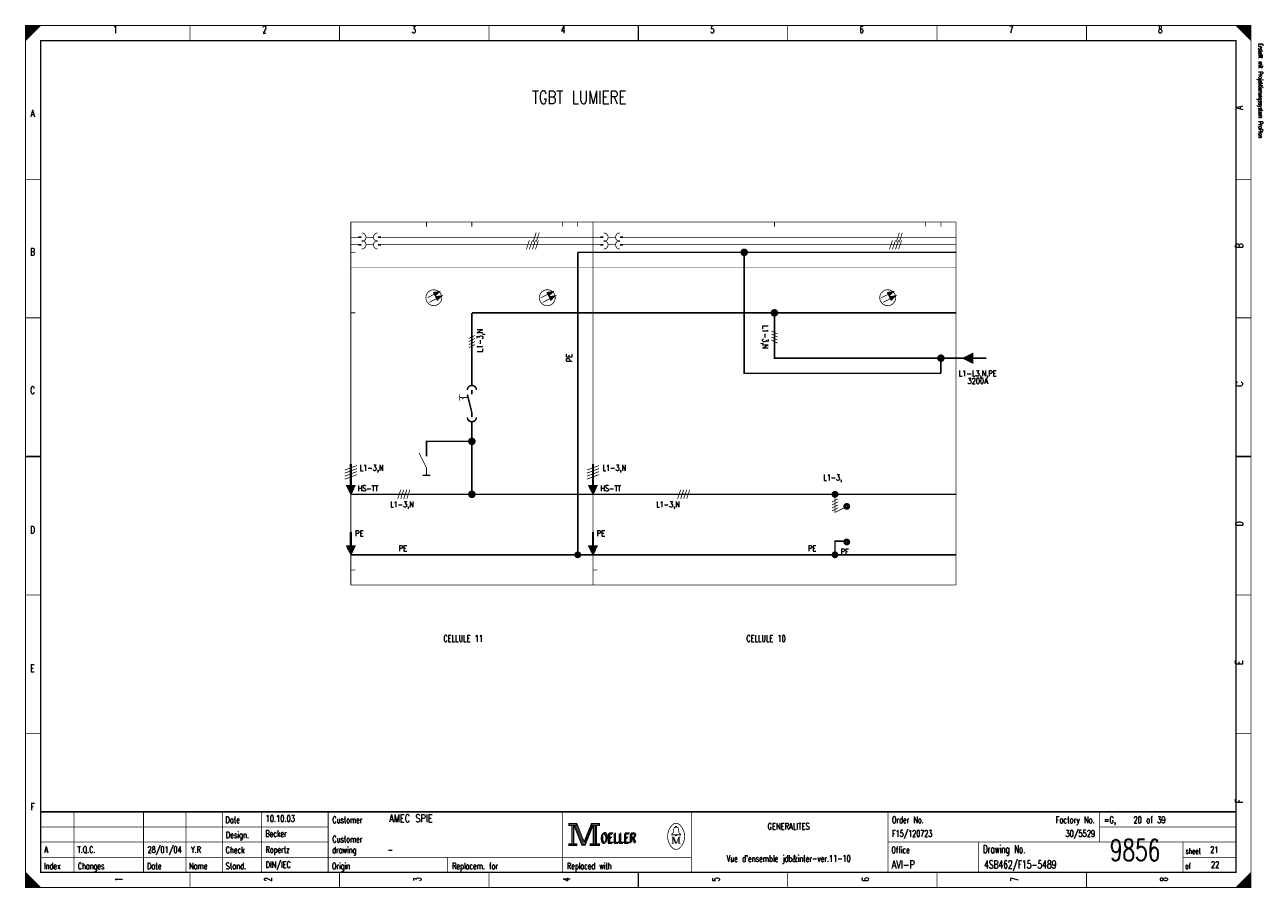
# Model space of a CAD drawing. Extents: x 0 to 409, y 0 to 285.
import ezdxf
from ezdxf.enums import TextEntityAlignment as Align

# ---------------------------------------------------------------- set-up
doc = ezdxf.new("R2010")
doc.units = 0
doc.header["$MEASUREMENT"] = 0
doc.linetypes.add('GESTRICHELT', pattern=[3.75, 3, -0.75])
doc.linetypes.add('STRICH-PUNKT', pattern=[4.7, 3, -0.75, 0.2, -0.75])
doc.layers.get('0').update_dxf_attribs({"color": 9, "linetype": 'CONTINUOUS'})
doc.styles.get("Standard").update_dxf_attribs({"font": 'TXT', "bigfont": 'TXT'})

msp = doc.modelspace()

# ---------------------------------------------------------------- linework, layer by layer
at = {"color": 0, "flags": 128}
for points, const_width in [([(0, 142.5), (0, 285), (405, 285), (405, 0), (0, 0), (0, 142.5)], 0.25), ([(0, 285), (5, 285), (0, 280), (0, 285)], 0.25), ([(0.25, 285), (0.25, 280.25), (0.5, 280.5), (0.5, 285), (0.75, 285), (0.75, 280.75), (1, 281), (1, 285), (1.25, 285), (1.25, 281.25), (1.5, 281.5), (1.5, 285), (1.75, 285), (1.75, 281.75), (2, 282)], 0.25), ([(2, 282), (2, 285), (2.25, 285), (2.25, 282.25), (2.5, 282.5), (2.5, 285), (2.75, 285), (2.75, 282.75), (3, 283), (3, 285), (3.25, 285), (3.25, 283.25), (3.5, 283.5), (3.5, 285), (3.75, 285)], 0.25), ([(3.75, 285), (3.75, 283.75), (4, 284), (4, 285), (4.25, 285), (4.25, 284.25), (4.5, 284.5), (4.5, 285), (4.75, 285), (4.75, 284.75)], 0.25), ([(400, 285), (405, 280), (404.75, 280.25), (404.75, 285), (404.5, 285), (404.5, 280.5), (404.25, 280.75), (404.25, 285), (404, 285), (404, 281), (403.75, 281.25), (403.75, 285), (403.5, 285), (403.5, 281.5), (403.25, 281.75)], 0.25), ([(401.5, 283.5), (401.5, 285), (401.25, 285), (401.25, 283.75), (401, 284), (401, 285), (400.75, 285), (400.75, 284.25), (400.5, 284.5), (400.5, 285), (400.25, 285), (400.25, 284.75)], 0.25), ([(403.25, 281.75), (403.25, 285), (403, 285), (403, 282), (402.75, 282.25), (402.75, 285), (402.5, 285), (402.5, 282.5), (402.25, 282.75), (402.25, 285), (402, 285), (402, 283), (401.75, 283.25), (401.75, 285), (401.5, 285)], 0.25), ([(135.088, 196.725), (134.938, 196.65), (135.013, 196.488)], 0.5), ([(136.588, 196.875), (135.013, 196.488), (135.413, 195.7), (136.588, 196.875)], 0.5), ([(172.588, 196.725), (172.438, 196.65), (172.513, 196.488)], 0.5), ([(174.088, 196.875), (172.513, 196.488), (172.913, 195.7), (174.088, 196.875)], 0.5), ([(285.088, 196.725), (284.938, 196.65), (285.013, 196.488)], 0.5), ([(286.588, 196.875), (285.013, 196.488), (285.413, 195.7), (286.588, 196.875)], 0.5), ([(135.788, 195.325), (135.638, 195.25), (135.713, 195.088)], 0.5), ([(137.288, 195.488), (135.713, 195.088), (136.113, 194.3), (137.288, 195.488)], 0.5), ([(173.288, 195.325), (173.138, 195.25), (173.213, 195.088)], 0.5), ([(174.788, 195.488), (173.213, 195.088), (173.613, 194.3), (174.788, 195.488)], 0.5), ([(285.788, 195.325), (285.638, 195.25), (285.713, 195.088)], 0.5), ([(287.288, 195.488), (285.713, 195.088), (286.113, 194.3), (287.288, 195.488)], 0.5), ([(247.5, 190), (247.5, 175), (302.5, 175)], 0.5), ([(313, 176.5), (313, 173.5), (310, 175), (313, 176.5)], 0.5), ([(312.8, 176.3), (312.8, 173.7), (312.6, 173.7), (312.6, 176.1), (312.4, 176.1), (312.4, 173.9), (312.2, 173.9), (312.2, 175.9), (312, 175.9), (312, 174.1), (311.8, 174.1), (311.8, 175.7), (311.6, 175.7), (311.6, 174.3), (311.4, 174.3)], 0.5), ([(311.4, 175.5), (311.2, 175.5), (311.2, 174.5), (311, 174.5), (311, 175.3), (310.8, 175.3), (310.8, 174.7), (310.6, 174.7), (310.6, 175.1), (310.4, 175.1), (310.4, 174.9)], 0.5), ([(146.25, 162), (144.75, 162), (144.5, 161.5), (144.25, 162), (143.5, 162)], 0.25), ([(147.5, 147.5), (132.5, 147.5), (132.5, 145)], 0.5), ([(130, 143.75), (132.5, 138.75), (132.5, 136.25)], 0.25), ([(132.5, 136.25), (133.75, 136.25), (131.25, 136.25)], 0.5), ([(107.5, 130), (106, 133), (109, 133), (107.5, 130)], 0.25), ([(106.3, 132.7), (108.7, 132.7), (108.5, 132.4), (106.4, 132.4), (106.6, 132), (108.4, 132), (108.2, 131.6), (106.8, 131.6), (107, 131.3), (108.1, 131.3), (107.9, 131), (107.1, 131), (107.3, 130.7), (107.8, 130.7), (107.6, 130.4)], 0.5), ([(187.5, 130), (186, 133), (189, 133), (187.5, 130)], 0.25), ([(186.3, 132.7), (188.7, 132.7), (188.5, 132.4), (186.4, 132.4), (186.6, 132), (188.4, 132), (188.2, 131.6), (186.8, 131.6), (187, 131.3), (188.1, 131.3), (187.9, 131), (187.1, 131), (187.3, 130.7), (187.8, 130.7), (187.6, 130.4)], 0.5), ([(267.5, 129), (267.5, 124), (270.5, 125.5)], 0.25), ([(107.5, 110), (106, 113), (109, 113), (107.5, 110)], 0.25), ([(106.3, 112.7), (108.7, 112.7), (108.5, 112.4), (106.4, 112.4), (106.6, 112), (108.4, 112), (108.2, 111.6), (106.8, 111.6), (107, 111.3), (108.1, 111.3), (107.9, 111), (107.1, 111), (107.3, 110.7), (107.8, 110.7), (107.6, 110.4)], 0.5), ([(187.5, 110), (186, 113), (189, 113), (187.5, 110)], 0.25), ([(186.3, 112.7), (188.7, 112.7), (188.5, 112.4), (186.4, 112.4), (186.6, 112), (188.4, 112), (188.2, 111.6), (186.8, 111.6), (187, 111.3), (188.1, 111.3), (187.9, 111), (187.1, 111), (187.3, 110.7), (187.8, 110.7), (187.6, 110.4)], 0.5), ([(179.5, 21.2), (179.5, 20.5), (180.5, 20.5), (180.5, 14.5), (179.5, 14.5), (179.5, 13.8), (182.2, 13.8), (182.2, 14.5), (181.2, 14.5), (181.2, 20.5), (182.2, 20.5), (182.2, 21.2), (179.5, 21.2)], 0.25), ([(180.7, 20.7), (180.7, 14.3), (181, 14.3), (181, 20.7)], 0.25), ([(181.2, 20.5), (183.9, 13.8), (184.9, 13.8), (187.6, 20.5)], 0.25), ([(181.8, 20.5), (184.2, 14.6), (184.6, 14.6)], 0.25), ([(182.2, 21.2), (184.6, 15.2), (187, 21.2)], 0.25), ([(182.2, 20.5), (184.4, 14.9), (184.7, 14.9)], 0.25), ([(184.6, 14.2), (184.9, 14.2), (187.4, 20.5)], 0.25), ([(184.6, 14.6), (184.8, 14.6), (187.2, 20.5)], 0.25), ([(187.6, 20.5), (187.6, 14.5), (186.6, 14.5), (186.6, 13.8), (187.1, 13.8)], 0.25), ([(187, 21.2), (187, 20.5), (188, 20.5), (188, 14.5), (187, 14.5), (187, 13.8), (189.7, 13.8), (189.7, 14.5), (188.7, 14.5), (188.7, 20.5), (189.7, 20.5), (189.7, 21.2), (187, 21.2)], 0.25), ([(187.8, 20.7), (187.8, 14.3), (188.3, 14.3), (188.3, 20.7), (188.5, 20.7), (188.5, 14.3)], 0.25), ([(214.8, 17.4), (213.5, 17.4), (213.5, 17.6), (214, 18), (214.3, 19.6)], 0.25), ([(213.9, 16.7), (213.9, 14.6), (213.5, 14.6)], 0.25), ([(213.9, 16.7), (214.8, 14.6), (215.1, 14.6)], 0.25), ([(214.8, 19.9), (214.8, 20.2), (215.2, 20.2), (215.2, 19.9)], 0.25), ([(215.2, 17.4), (216.5, 17.4), (216.5, 17.6), (216, 18), (215.7, 19.6)], 0.25), ([(0, 5), (0, 0), (5, 0), (0, 5), (0.25, 4.75), (0.25, 0), (0.5, 0), (0.5, 4.5), (0.75, 4.25), (0.75, 0), (1, 0), (1, 4), (1.25, 3.75), (1.25, 0), (1.5, 0)], 0.25), ([(404.75, 4.75), (404.75, 0), (404.5, 0), (404.5, 4.5), (404.25, 4.25), (404.25, 0), (404, 0), (404, 4), (403.75, 3.75), (403.75, 0), (403.5, 0), (403.5, 3.5), (403.25, 3.25), (403.25, 0), (403, 0)], 0.25), ([(1.5, 0), (1.5, 3.5), (1.75, 3.25), (1.75, 0), (2, 0), (2, 3), (2.25, 2.75), (2.25, 0), (2.5, 0), (2.5, 2.5), (2.75, 2.25), (2.75, 0), (3, 0), (3, 2), (3.25, 1.75)], 0.25), ([(3.25, 1.75), (3.25, 0), (3.5, 0), (3.5, 1.5), (3.75, 1.25), (3.75, 0), (4, 0), (4, 1), (4.25, 0.75), (4.25, 0), (4.5, 0), (4.5, 0.5), (4.75, 0.25)], 0.25), ([(401.25, 1.25), (401.25, 0), (401, 0), (401, 1), (400.75, 0.75), (400.75, 0), (400.5, 0), (400.5, 0.5), (400.25, 0.25), (400.25, 0)], 0.25), ([(403, 0), (403, 3), (402.75, 2.75), (402.75, 0), (402.5, 0), (402.5, 2.5), (402.25, 2.25), (402.25, 0), (402, 0), (402, 2), (401.75, 1.75), (401.75, 0), (401.5, 0), (401.5, 1.5), (401.25, 1.25)], 0.25)]:
    msp.add_lwpolyline(points, dxfattribs=dict(at, const_width=const_width))
for points, const_width in [([(0, 285), (405, 285), (405, 0), (0, 0)], 0.25), ([(5, 280), (400, 280), (400, 5), (5, 5)], 0.5), ([(5, 280), (400, 280), (400, 5), (5, 5)], 0.25), ([(179.7, 21), (182, 21), (182, 20.7), (179.7, 20.7)], 0.25), ([(187.2, 21), (189.5, 21), (189.5, 20.7), (187.2, 20.7)], 0.25), ([(214.8, 17.4), (215.2, 17.4), (215.2, 17.1), (214.8, 17.1)], 0.25), ([(179.7, 14.3), (182, 14.3), (182, 14), (179.7, 14)], 0.25), ([(186.8, 14.3), (189.5, 14.3), (189.5, 14), (186.8, 14)], 0.25)]:
    msp.add_lwpolyline(points, close=True, dxfattribs=dict(at, const_width=const_width))
at = {"color": 0}
for points, const_width in [([(54.375, 285), (54.375, 280)], 0.25), ([(103.75, 285), (103.75, 280)], 0.25), ([(153.125, 285), (153.125, 280)], 0.25), ([(202.5, 280), (202.5, 285)], 0.5), ([(202.5, 285), (202.5, 280)], 0.25), ([(251.875, 285), (251.875, 280)], 0.25), ([(301.25, 285), (301.25, 280)], 0.25), ([(350.625, 285), (350.625, 280)], 0.25), ([(0, 234.167), (5, 234.167)], 0.25), ([(405, 234.167), (400, 234.167)], 0.25), ([(107.5, 220), (147.5, 220)], 0.25), ([(107.5, 220), (107.5, 100)], 0.25), ([(132.5, 220), (132.5, 218.5)], 0.25), ([(147.5, 220), (187.5, 220)], 0.25), ([(147.5, 220), (147.5, 218.5)], 0.25), ([(177.5, 220), (177.5, 218.5)], 0.25), ([(182.5, 220), (182.5, 218.5)], 0.25), ([(187.5, 220), (187.5, 100)], 0.25), ([(187.5, 220), (227.5, 220)], 0.25), ([(187.5, 220), (187.5, 100)], 0.25), ([(227.5, 220), (247.5, 220)], 0.25), ([(247.5, 220), (247.5, 218.5)], 0.25), ([(247.5, 220), (267.5, 220)], 0.25), ([(267.5, 220), (287.5, 220)], 0.25), ([(287.5, 220), (307.5, 220)], 0.25), ([(297.5, 220), (297.5, 218.5)], 0.25), ([(302.5, 220), (302.5, 218.5)], 0.25), ([(307.5, 220), (307.5, 100)], 0.25), ([(110, 215), (107.5, 215)], 0.25), ([(107.5, 215), (109, 215)], 0.25), ([(110, 215), (111, 215)], 0.5), ([(115, 215), (112.5, 215)], 0.25), ([(117.5, 215), (116.5, 215)], 0.5), ([(117.5, 215), (147.5, 215)], 0.25), ([(147.5, 215), (167.5, 215)], 0.25), ([(166.5, 214), (165.5, 211)], 0.25), ([(167.5, 214), (166.5, 211)], 0.25), ([(167.5, 215), (187.5, 215)], 0.25), ([(168.5, 214), (167.5, 211)], 0.25), ([(168.75, 216.5), (167.75, 213.5)], 0.25), ([(169.5, 214), (168.5, 211)], 0.25), ([(169.75, 216.5), (168.75, 213.5)], 0.25), ([(187.5, 215), (189, 215)], 0.25), ([(190, 215), (187.5, 215)], 0.25), ([(190, 215), (191, 215)], 0.5), ([(195, 215), (192.5, 215)], 0.25), ([(197.5, 215), (196.5, 215)], 0.5), ([(197.5, 215), (227.5, 215)], 0.25), ([(227.5, 215), (247.5, 215)], 0.25), ([(247.5, 215), (267.5, 215)], 0.25), ([(267.5, 215), (287.5, 215)], 0.25), ([(286.5, 214), (285.5, 211)], 0.25), ([(287.5, 214), (286.5, 211)], 0.25), ([(287.5, 215), (307.5, 215)], 0.25), ([(288.5, 214), (287.5, 211)], 0.25), ([(288.75, 216.5), (287.75, 213.5)], 0.25), ([(289.5, 214), (288.5, 211)], 0.25), ([(289.75, 216.5), (288.75, 213.5)], 0.25), ([(110, 212.5), (107.5, 212.5)], 0.25), ([(107.5, 210), (109, 210)], 0.25), ([(110, 212.5), (111, 212.5)], 0.5), ([(115, 212.5), (112.5, 212.5)], 0.25), ([(117.5, 212.5), (116.5, 212.5)], 0.5), ([(117.5, 212.5), (147.5, 212.5)], 0.25), ([(147.5, 212.5), (167.5, 212.5)], 0.25), ([(167.5, 212.5), (187.5, 212.5)], 0.25), ([(190, 212.5), (187.5, 212.5)], 0.25), ([(187.5, 210), (189, 210)], 0.25), ([(190, 212.5), (191, 212.5)], 0.5), ([(195, 212.5), (192.5, 212.5)], 0.25), ([(197.5, 212.5), (196.5, 212.5)], 0.5), ([(197.5, 212.5), (227.5, 212.5)], 0.25), ([(227.5, 212.5), (247.5, 212.5)], 0.25), ([(247.5, 212.5), (267.5, 212.5)], 0.25), ([(267.5, 212.5), (287.5, 212.5)], 0.25), ([(287.5, 212.5), (307.5, 212.5)], 0.25), ([(132.825, 195), (136.6, 196.888)], 0.25), ([(135.013, 196.675), (136.588, 196.875)], 0.5), ([(135.175, 196.325), (136.588, 196.875)], 0.5), ([(136.588, 196.875), (135.325, 195.863)], 0.5), ([(136.588, 196.875), (135.413, 196.088)], 0.5), ([(170.325, 195), (174.1, 196.888)], 0.25), ([(172.513, 196.675), (174.088, 196.875)], 0.5), ([(172.675, 196.325), (174.088, 196.875)], 0.5), ([(174.088, 196.875), (172.825, 195.863)], 0.5), ([(174.088, 196.875), (172.913, 196.088)], 0.5), ([(282.825, 195), (286.6, 196.888)], 0.25), ([(285.013, 196.675), (286.588, 196.875)], 0.5), ([(285.175, 196.325), (286.588, 196.875)], 0.5), ([(286.588, 196.875), (285.325, 195.863)], 0.5), ([(286.588, 196.875), (285.413, 196.088)], 0.5), ([(133.45, 193.463), (137.3, 195.488)], 0.25), ([(135.713, 195.275), (137.288, 195.488)], 0.5), ([(135.875, 194.925), (137.288, 195.488)], 0.5), ([(137.288, 195.488), (136.025, 194.463)], 0.5), ([(137.288, 195.488), (136.113, 194.688)], 0.5), ([(170.95, 193.463), (174.8, 195.488)], 0.25), ([(173.213, 195.275), (174.788, 195.488)], 0.5), ([(173.375, 194.925), (174.788, 195.488)], 0.5), ([(174.788, 195.488), (173.525, 194.463)], 0.5), ([(174.788, 195.488), (173.613, 194.688)], 0.5), ([(283.45, 193.463), (287.3, 195.488)], 0.25), ([(285.713, 195.275), (287.288, 195.488)], 0.5), ([(285.875, 194.925), (287.288, 195.488)], 0.5), ([(287.288, 195.488), (286.025, 194.463)], 0.5), ([(287.288, 195.488), (286.113, 194.688)], 0.5), ([(0, 188.334), (5, 188.334)], 0.25), ([(107.5, 190), (109, 190)], 0.25), ([(147.5, 190), (187.5, 190)], 0.5), ([(147.5, 167.5), (147.5, 190)], 0.5), ([(307.5, 190), (187.5, 190)], 0.5), ([(187.5, 190), (189, 190)], 0.25), ([(405, 188.334), (400, 188.334)], 0.25), ([(148.5, 182.5), (146.5, 181.5)], 0.25), ([(148.5, 181.5), (146.5, 180.5)], 0.25), ([(148.5, 180.5), (146.5, 179.5)], 0.25), ([(246.5, 184), (248.5, 183)], 0.25), ([(246.5, 183), (248.5, 182)], 0.25), ([(246.5, 182), (248.5, 181)], 0.25), ([(246.5, 181), (248.5, 180)], 0.25), ([(148.5, 179.5), (146.5, 178.5)], 0.25), ([(302.5, 175), (317.5, 175)], 0.5), ([(302.5, 170), (302.5, 175)], 0.5), ([(311.4, 175.5), (311.4, 174.3)], 0.5), ([(147.5, 167.5), (147.5, 166)], 0.5), ([(147.5, 167.5), (147.5, 166)], 0.5), ([(147.5, 164.5), (147.5, 163)], 0.5), ([(143.5, 163), (143.5, 161)], 0.25), ([(146, 163), (147.5, 157)], 0.5), ([(147.5, 155.5), (147.5, 157)], 0.5), ([(147.5, 152.5), (147.5, 154)], 0.5), ([(147.5, 152.5), (147.5, 154)], 0.5), ([(147.5, 152.5), (147.5, 130)], 0.5), ([(132.5, 145), (132.5, 142.5)], 0.5), ([(132.5, 145), (132.5, 142.5)], 0.25), ([(5, 142.5), (0, 142.5)], 0.5), ([(0, 142.5), (5, 142.5)], 0.25), ([(105.5, 138), (109.5, 139.5)], 0.25), ([(107.4, 140), (107.4, 132.9)], 0.5), ([(107.6, 132.9), (107.6, 140)], 0.5), ([(107.5, 140), (107.5, 130)], 0.25), ([(185.5, 138), (189.5, 139.5)], 0.25), ([(187.4, 140), (187.4, 132.9)], 0.5), ([(187.6, 132.9), (187.6, 140)], 0.5), ([(187.5, 140), (187.5, 130)], 0.25), ([(400, 142.5), (405, 142.5)], 0.5), ([(405, 142.5), (400, 142.5)], 0.25), ([(105.5, 137), (109.5, 138.5)], 0.25), ([(105.5, 136), (109.5, 137.5)], 0.25), ([(105.5, 135), (109.5, 136.5)], 0.25), ([(185.5, 137), (189.5, 138.5)], 0.25), ([(185.5, 136), (189.5, 137.5)], 0.25), ([(185.5, 135), (189.5, 136.5)], 0.25), ([(124, 131.5), (123, 128.5)], 0.25), ([(124, 131.5), (123, 128.5)], 0.25), ([(125, 131.5), (124, 128.5)], 0.25), ([(125, 131.5), (124, 128.5)], 0.25), ([(126, 131.5), (125, 128.5)], 0.25), ([(126, 131.5), (125, 128.5)], 0.25), ([(127, 131.5), (126, 128.5)], 0.25), ([(127, 131.5), (126, 128.5)], 0.25), ([(216.5, 131.5), (215.5, 128.5)], 0.25), ([(217.5, 131.5), (216.5, 128.5)], 0.25), ([(218.5, 131.5), (217.5, 128.5)], 0.25), ([(219.5, 131.5), (218.5, 128.5)], 0.25), ([(107.5, 130), (147.5, 130)], 0.5), ([(107.5, 130), (147.5, 130)], 0.5), ([(107.5, 130), (109, 130)], 0.25), ([(147.5, 130), (167.5, 130)], 0.5), ([(147.5, 130), (167.5, 130)], 0.5), ([(167.5, 130), (187.5, 130)], 0.5), ([(167.5, 130), (187.5, 130)], 0.5), ([(187.5, 130), (227.5, 130)], 0.5), ([(187.5, 130), (189, 130)], 0.25), ([(227.5, 130), (247.5, 130)], 0.5), ([(247.5, 130), (267.5, 130)], 0.5), ([(268.5, 128.5), (266.5, 127.5)], 0.25), ([(268.5, 127.5), (266.5, 126.5)], 0.25), ([(267.5, 130), (287.5, 130)], 0.5), ([(287.5, 130), (307.5, 130)], 0.5), ([(268.5, 126.5), (266.5, 125.5)], 0.25), ([(268.5, 125.5), (266.5, 124.5)], 0.25), ([(107.4, 117.5), (107.4, 113)], 0.5), ([(107.5, 117.5), (107.5, 113)], 0.5), ([(107.6, 117.5), (107.6, 113)], 0.5), ([(187.4, 117.5), (187.4, 113)], 0.5), ([(187.5, 117.5), (187.5, 113)], 0.5), ([(187.6, 117.5), (187.6, 113)], 0.5), ([(107.5, 110), (109, 110)], 0.25), ([(187.5, 110), (189, 110)], 0.25), ([(107.5, 105), (109, 105)], 0.25), ([(187.5, 105), (189, 105)], 0.25), ([(107.5, 100), (147.5, 100)], 0.25), ([(147.5, 100), (167.5, 100)], 0.25), ([(167.5, 100), (187.5, 100)], 0.25), ([(187.5, 100), (227.5, 100)], 0.25), ([(227.5, 100), (247.5, 100)], 0.25), ([(247.5, 100), (267.5, 100)], 0.25), ([(267.5, 100), (287.5, 100)], 0.25), ([(287.5, 100), (307.5, 100)], 0.25), ([(0, 96.667), (5, 96.667)], 0.25), ([(405, 96.667), (400, 96.667)], 0.25), ([(0, 50.834), (5, 50.834)], 0.25), ([(405, 50.834), (400, 50.834)], 0.25), ([(400, 25), (5, 25)], 0.5), ([(16, 5), (16, 25)], 0.25), ([(39, 5), (39, 25)], 0.25), ([(53, 5), (53, 25)], 0.25), ([(65, 25), (65, 5)], 0.25), ([(78, 25), (78, 5)], 0.25), ([(100, 25), (100, 5)], 0.25), ([(177.5, 25), (177.5, 5)], 0.25), ([(220, 25), (220, 5)], 0.25), ([(285, 25), (285, 5)], 0.25), ([(355, 25), (355, 15)], 0.25), ([(181.5, 20.5), (184, 14.2)], 0.25), ([(184.7, 14.9), (187, 20.6)], 0.25), ([(5, 20), (100, 20)], 0.25), ([(213.5, 16.7), (214.2, 16.7)], 0.25), ([(214.2, 16.7), (215.1, 14.6)], 0.25), ([(214.6, 19.9), (215.5, 19.9)], 0.25), ([(215.1, 14.6), (215.9, 16.7)], 0.25), ([(215.9, 14.6), (215.9, 16.7)], 0.25), ([(215.9, 16.7), (216.5, 16.7)], 0.25), ([(216.1, 16.7), (216.1, 14.6)], 0.25), ([(355, 20), (400, 20)], 0.25), ([(5, 15), (100, 15)], 0.25), ([(184, 14.2), (184.6, 14.2)], 0.25), ([(213.9, 14.6), (214.3, 14.6)], 0.25), ([(216.5, 14.6), (215.7, 14.6)], 0.25), ([(285, 15), (400, 15)], 0.25), ([(315, 15), (315, 5)], 0.25), ([(382.5, 15), (382.5, 5)], 0.25), ([(5, 10), (220, 10)], 0.25), ([(139.5, 10), (139.5, 5)], 0.25), ([(382.5, 10), (400, 10)], 0.25), ([(54.375, 0), (54.375, 5)], 0.25), ([(103.75, 0), (103.75, 5)], 0.25), ([(153.125, 0), (153.125, 5)], 0.25), ([(202.5, 5), (202.5, 0)], 0.5), ([(202.5, 0), (202.5, 5)], 0.25), ([(251.875, 0), (251.875, 5)], 0.25), ([(301.25, 0), (301.25, 5)], 0.25), ([(350.625, 0), (350.625, 5)], 0.25), ([(405, 5), (400, 0)], 0.25), ([(4.75, 0), (4.75, 0.25)], 0.25)]:
    msp.add_lwpolyline(points, dxfattribs=dict(at, const_width=const_width))
at = {"color": 0, "flags": 128}
for points, const_width in [([(111.1, 213.6, 1), (111.1, 216.4, 1)], 0.25), ([(111.1, 211.1, 1), (111.1, 213.9, 1)], 0.25), ([(116.4, 216.4, 1), (116.4, 213.6, 1)], 0.25), ([(116.4, 213.9, 1), (116.4, 211.1, 1)], 0.25), ([(191.1, 213.6, 1), (191.1, 216.4, 1)], 0.25), ([(191.1, 211.1, 1), (191.1, 213.9, 1)], 0.25), ([(196.4, 216.4, 1), (196.4, 213.6, 1)], 0.25), ([(196.4, 213.9, 1), (196.4, 211.1, 1)], 0.25), ([(149, 164.5, 1), (146, 164.5, 1)], 0.5), ([(149, 164.5, 1), (146, 164.5, 1)], 0.5), ([(146, 155.5, 1), (149, 155.5, 1)], 0.5), ([(146, 155.5, 1), (149, 155.5, 1)], 0.5), ([(213.499601, 20.388348, 0.373815), (213.488, 13.425, 0.373815)], 0.25), ([(216.493359, 20.403602, 0.530775), (213.513, 20.413, 0.530775)], 0.25), ([(216.498075, 13.401685, 0.378582), (216.463, 20.438, 0.378582)], 0.25), ([(214.6, 19.9, 0.414214), (214.3, 19.6, 0.414214)], 0.25), ([(215.7, 19.6, 0.414214), (215.4, 19.9, 0.414214)], 0.25), ([(213.502705, 13.401803, 0.532213), (216.488, 13.388, 0.532213)], 0.25)]:
    msp.add_lwpolyline(points, format="xyb", dxfattribs=dict(at, const_width=const_width))
at = {"color": 0, "linetype": 'STRICH-PUNKT', "const_width": 0.5}
for points in [[(182.5, 210), (187.5, 210)], [(182.5, 210), (182.5, 110)], [(187.5, 210), (307.5, 210)], [(107.5, 110), (147.5, 110)], [(107.5, 110), (147.5, 110)], [(147.5, 110), (167.5, 110)], [(147.5, 110), (167.5, 110)], [(167.5, 110), (187.5, 110)], [(167.5, 110), (187.5, 110)], [(187.5, 110), (227.5, 110)], [(227.5, 110), (247.5, 110)], [(247.5, 110), (267.5, 110)], [(267.5, 110), (287.5, 110)], [(287.5, 110), (307.5, 110)]]:
    msp.add_lwpolyline(points, dxfattribs=at)
at = {"color": 0, "flags": 128}
for points, const_width in [([(238.5, 210, 1), (236.5, 210, 1)], 0.5), ([(238.25, 210, 1), (236.75, 210, 1)], 0.5), ([(237.75, 210, 1), (237.25, 210, 1)], 0.5), ([(137.55, 195, 1), (132.3, 195, 1)], 0.25), ([(175.05, 195, 1), (169.8, 195, 1)], 0.25), ([(287.55, 195, 1), (282.3, 195, 1)], 0.25), ([(248.5, 190, 1), (246.5, 190, 1)], 0.5), ([(248.25, 190, 1), (246.75, 190, 1)], 0.5), ([(247.75, 190, 1), (247.25, 190, 1)], 0.5), ([(303.5, 175, 1), (301.5, 175, 1)], 0.5), ([(303.25, 175, 1), (301.75, 175, 1)], 0.5), ([(302.75, 175, 1), (302.25, 175, 1)], 0.5), ([(148.5, 147.5, 1), (146.5, 147.5, 1)], 0.5), ([(148.25, 147.5, 1), (146.75, 147.5, 1)], 0.5), ([(147.75, 147.5, 1), (147.25, 147.5, 1)], 0.5), ([(148.5, 130, 1), (146.5, 130, 1)], 0.5), ([(148.25, 130, 1), (146.75, 130, 1)], 0.5), ([(268.5, 130, 1), (266.5, 130, 1)], 0.25), ([(147.75, 130, 1), (147.25, 130, 1)], 0.5), ([(268.25, 130, 1), (266.75, 130, 1)], 0.25), ([(268, 130, 1), (267, 130, 1)], 0.25), ([(267.75, 130, 1), (267.25, 130, 1)], 0.25), ([(272.4, 126, 1), (270.4, 126, 1)], 0.25), ([(272.15, 126, 1), (270.65, 126, 1)], 0.25), ([(271.9, 126, 1), (270.9, 126, 1)], 0.25), ([(271.65, 126, 1), (271.15, 126, 1)], 0.25), ([(272.4, 114.25, 1), (270.4, 114.25, 1)], 0.25), ([(272.15, 114.25, 1), (270.65, 114.25, 1)], 0.25), ([(271.9, 114.25, 1), (270.9, 114.25, 1)], 0.25), ([(271.65, 114.25, 1), (271.15, 114.25, 1)], 0.25), ([(183.5, 110, 1), (181.5, 110, 1)], 0.25), ([(183.25, 110, 1), (181.75, 110, 1)], 0.25), ([(183, 110, 1), (182, 110, 1)], 0.25), ([(268.5, 110, 1), (266.5, 110, 1)], 0.25), ([(268.25, 110, 1), (266.75, 110, 1)], 0.25), ([(268, 110, 1), (267, 110, 1)], 0.25), ([(182.75, 110, 1), (182.25, 110, 1)], 0.25), ([(267.75, 110, 1), (267.25, 110, 1)], 0.25)]:
    msp.add_lwpolyline(points, format="xyb", close=True, dxfattribs=dict(at, const_width=const_width))
at = {"color": 0, "linetype": 'STRICH-PUNKT', "const_width": 0.5, "flags": 128}
for points in [[(237.5, 210), (237.5, 170), (302.5, 170)], [(267.5, 111), (267.5, 114.5), (270.5, 114.5)]]:
    msp.add_lwpolyline(points, dxfattribs=at)
at = {"color": 0, "linetype": 'GESTRICHELT', "const_width": 0.1}
for points in [[(107.5, 205), (147.5, 205)], [(147.5, 205), (187.5, 205)], [(187.5, 205), (227.5, 205)], [(227.5, 205), (267.5, 205)], [(267.5, 205), (287.5, 205)], [(287.5, 205), (307.5, 205)], [(107.5, 115), (147.5, 115)], [(147.5, 115), (187.5, 115)], [(187.5, 115), (227.5, 115)], [(227.5, 115), (267.5, 115)], [(267.5, 115), (287.5, 115)], [(287.5, 115), (307.5, 115)]]:
    msp.add_lwpolyline(points, dxfattribs=at)

# ---------------------------------------------------------------- texts
at = {"color": 0}
for s, height, width, p in [('1', 2.38125, 0.672, (29.654421, 284.858032)), ('2', 2.38125, 0.672, (78.988169, 284.858032)), ('3', 2.38125, 0.672, (128.321918, 284.858032)), ('4', 2.38125, 0.672, (177.655666, 284.858032)), ('5', 2.38125, 0.672, (226.989415, 284.858032)), ('6', 2.38125, 0.672, (276.323163, 284.858032)), ('7', 2.38125, 0.672, (325.656912, 284.858032)), ('8', 2.38125, 0.672, (374.99066, 284.858032)), ('A', 2.38125, 0.76, (2.325654, 257.174346)), ('B', 2.38125, 0.76, (2.325654, 211.389788)), ('L1-L3,N,PE', 1.905, 0.7232, (314.654421, 170.929016)), ('3200A', 1.905, 0.6896, (314.654421, 168.444583)), ('C', 2.38125, 0.76, (2.325654, 165.60523)), ('L1-3, ', 1.905, 0.698667, (267.450187, 136.501868)), ('L1-3,N', 1.905, 0.709333, (124.417808, 127.628892)), ('L1-3,N', 1.905, 0.709333, (124.417808, 127.628892)), ('D', 2.38125, 0.76, (2.325654, 119.465753)), ('CELLULE 11', 2.143125, 0.736, (144.648194, 83.405978)), ('CELLULE 10', 2.143125, 0.736, (244.735367, 83.405978)), ('E', 2.38125, 0.76, (2.325654, 73.681196)), ('F', 2.38125, 0.76, (2.325654, 27.896638)), ('GENERALITES', 2.143125, 0.76, (252.188667, 21.295143)), ("Vue d'ensemble jdb&inter-ver.11-10", 2.143125, 0.632941, (252.188667, 10.647572))]:
    msp.add_text(s, height=height, dxfattribs=dict(at, width=width)).set_placement(p, align=Align.TOP_CENTER)
at = {"color": 0, "width": 0.622634}
msp.add_text('Erstellt mit Projektierungssystem ProPlan', height=1.42875, rotation=270, dxfattribs=at).set_placement((407.023879, 279.056912), align=Align.BOTTOM_LEFT)
at = {"color": 0}
for s, height, width, p in [('TGBT LUMIERE', 4.28625, 0.754667, (167.396731, 263.420922)), ('L1-3,N', 1.905, 0.709333, (110.481912, 139.696139)), ('L1-3,N', 1.905, 0.709333, (190.693618, 139.696139)), ('HS-TT', 1.905, 0.7472, (109.784496, 132.952677)), ('HS-TT', 1.905, 0.7472, (189.996202, 132.952677)), ('L1-3,N', 1.905, 0.709333, (208.43957, 127.628892)), ('PE', 1.905, 0.76, (108.925592, 118.046077)), ('PE', 1.905, 0.76, (188.782379, 118.046077)), ('PE', 1.905, 0.76, (269.349004, 112.012453)), ('Date', 2.143125, 0.64, (66.054919, 23.424658)), ('Customer', 2.143125, 0.62, (101.403082, 23.424658)), ('Order No.', 2.143125, 0.656889, (286.328331, 23.424658)), ('=G,    20 of 39', 2.143125, 0.681067, (356.408873, 23.424658)), ('Design.', 2.143125, 0.636571, (66.191563, 18.455791)), ('Customer', 2.143125, 0.62, (101.403082, 17.036115)), ('OELLER', 3.095625, 0.76, (189.964259, 17.745953)), ('OELLER', 3.095625, 0.76, (189.964259, 17.745953)), ('OELLER', 3.095625, 0.76, (190.319178, 18.100872)), ('Check', 2.143125, 0.632, (66.11703, 13.486924)), ('drawing', 2.143125, 0.6, (101.328549, 13.486924)), ('Office', 2.143125, 0.626667, (286.154421, 13.486924)), ('Drawing No.', 2.619375, 0.646545, (316.427242, 13.983811)), ('sheet', 1.905, 0.6, (383.377397, 12.990037)), ('Index', 2.143125, 0.632, (6.086021, 8.163138)), ('Changes', 2.143125, 0.622857, (17.262422, 8.163138)), ('Stand.', 2.143125, 0.642667, (66.11703, 8.163138)), ('Origin', 2.143125, 0.626667, (101.266438, 8.163138)), ('Replacem. for', 2.143125, 0.627077, (140.973007, 8.163138)), ('Replaced with', 2.143125, 0.619692, (178.949346, 8.163138)), ('of', 1.905, 0.6, (383.228331, 8.021171)), ('Date', 2.143125, 0.64, (40.145828, 8.163138)), ('Name', 2.143125, 0.64, (54.03736, 8.163138))]:
    msp.add_text(s, height=height, dxfattribs=dict(at, width=width)).set_placement(p, align=Align.TOP_LEFT)
at = {"color": 0, "width": 0.76}
for s, p in [('A', (399.909527, 257.174346)), ('B', (399.909527, 211.389788)), ('C', (399.921949, 165.60523)), ('D', (399.921949, 119.465753)), ('E', (399.909527, 73.681196)), ('F', (399.909527, 27.896638))]:
    msp.add_text(s, height=2.38125, rotation=90, dxfattribs=at).set_placement(p, align=Align.TOP_LEFT)
at = {"color": 0}
for s, height, rotation, width, p in [('L1-3,N', 1.905, 270, 0.709333, (245.445205, 181.931507)), ('L1-3,N', 1.905, 90, 0.709333, (149.262142, 180.86675)), ('1', 2.38125, 90, 0.672, (29.654421, 2.697385)), ('2', 2.38125, 90, 0.672, (78.988169, 2.697385)), ('3', 2.38125, 90, 0.672, (128.321918, 2.697385)), ('4', 2.38125, 90, 0.672, (177.655666, 2.697385)), ('5', 2.38125, 90, 0.672, (226.989415, 2.697385)), ('6', 2.38125, 90, 0.672, (276.323163, 2.697385)), ('7', 2.38125, 90, 0.672, (325.656912, 2.697385)), ('8', 2.38125, 90, 0.672, (374.99066, 2.697385))]:
    msp.add_text(s, height=height, rotation=rotation, dxfattribs=dict(at, width=width)).set_placement(p, align=Align.TOP_CENTER)
at = {"color": 0, "width": 0.76}
msp.add_text('PE', height=1.905, rotation=90, dxfattribs=at).set_placement((181.204857, 175.074471), align=Align.BOTTOM_CENTER)
at = {"color": 0}
for s, height, width, p in [('PE', 1.905, 0.76, (126.103674, 113.07721)), ('PE', 1.905, 0.76, (126.103674, 113.07721)), ('PE', 1.905, 0.76, (261.327833, 113.07721)), ('Factory No.', 2.143125, 0.646545, (353.349471, 23.424658))]:
    msp.add_text(s, height=height, dxfattribs=dict(at, width=width)).set_placement(p, align=Align.TOP_RIGHT)
for s, height, width, p in [('10.10.03', 2.143125, 0.678, (79.33599, 21.082192)), ('AMEC SPIE', 2.619375, 0.752889, (120.157005, 20.769863)), ('Becker', 2.143125, 0.626667, (79.273879, 16.113325)), ('F15/120723', 2.143125, 0.6832, (286.390442, 16.113325)), ('A', 2.143125, 0.76, (6.212017, 10.789539)), ('T.Q.C.', 2.143125, 0.728, (17.163045, 10.789539)), ('28/01/04', 2.143125, 0.678, (40.294894, 10.789539)), ('Y.R', 2.143125, 0.738667, (54.665567, 10.789539)), ('Ropertz', 2.143125, 0.622857, (79.323568, 10.789539)), ('-', 2.143125, 0.696, (119.651245, 10.789539)), ('9856', 7, 0.6928, (358.346096, 6.749683)), ('21', 2.143125, 0.672, (391.501494, 10.789539)), ('DIN/IEC', 2.143125, 0.750857, (79.348412, 5.820672)), ('AVI-P', 2.619375, 0.7472, (286.241376, 5.508344)), ('4SB462/F15-5489', 2.619375, 0.6928, (316.787484, 5.508344)), ('22', 2.143125, 0.672, (391.771233, 5.820672))]:
    msp.add_text(s, height=height, dxfattribs=dict(at, width=width)).set_placement(p, align=Align.BOTTOM_LEFT)
at = {"color": 0, "width": 0.675429}
msp.add_text('30/5529', height=2.143125, dxfattribs=at).set_placement((353.464819, 16.113325), align=Align.BOTTOM_RIGHT)

doc.saveas('drawing.dxf')
